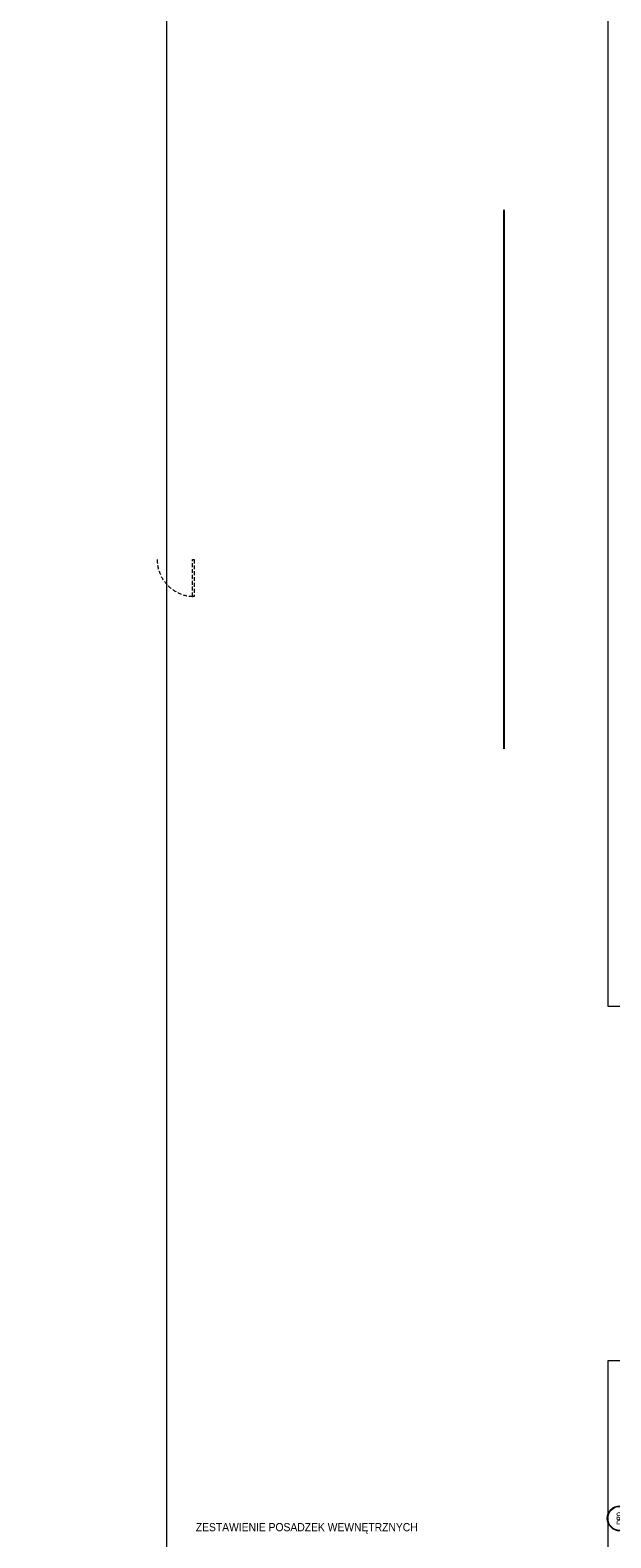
# Model space of a CAD drawing. Header units: millimetres. Extents: x 28291 to 177760, y -399809 to -170937.
# Tile 87 of 256: x 47157 to 48572, y -197546 to -193876. Entities that reach past the tile are written whole.
import ezdxf
from ezdxf.enums import TextEntityAlignment as Align

# ---------------------------------------------------------------- set-up
doc = ezdxf.new("R2010")
doc.units = ezdxf.units.MM
doc.linetypes.add('CARKOVANA', pattern=[7.5, 5, -2.5])
doc.linetypes.add('HIDDEN2', pattern=[4.7625, 3.175, -1.5875])
doc.layers.get('0').update_dxf_attribs({"lineweight": 0})
for name, color, linetype, lineweight in [('!! 0_ Istn-sciany', 3, 'Continuous', 30), ('!! 2_LEGENDA', 250, 'Continuous', 13), ('0-osie-tx', 66, 'Continuous', 9), ('Dimension (ISO)', 7, 'Continuous', 25)]:
    doc.layers.add(name, color=color, linetype=linetype, lineweight=lineweight)
doc.layers.add('!! 0_ramki', color=66, linetype='Continuous', lineweight=9, plot=False)
doc.layers.add('!! 1_ widok', color=4, linetype='Continuous')
doc.layers.add('!! 1_Wyburzenia', color=252, linetype='CARKOVANA', lineweight=13, true_color=0x696969)
doc.styles.add('ARIAL', font='tahoma.ttf')
doc.styles.add('Note Text (ISO)', font='tahoma.ttf')
doc.styles.add('TAHOMA', font='tahoma.ttf')
doc.dimstyles.new('Default (ISO)', dxfattribs={"dimscale": 5, "dimtxt": 5, "dimasz": 5, "dimexe": 3.175, "dimexo": 0, "dimgap": 0.762, "dimtad": 1, "dimdec": 0, "dimrnd": 1e-08, "dimzin": 0, "dimtxsty": 'Note Text (ISO)', "dimcen": 0.09, "dimdle": 10, "dimclrd": 256, "dimclre": 256, "dimclrt": 256, "dimazin": 0, "dimtfac": 0.70104, "dimtmove": 0, "dimatfit": 3, "dimfxl": 1, "dimtolj": 1, "dimtzin": 0, "dimlwd": -1, "dimlwe": -1, "dimarcsym": 0})

# ---------------------------------------------------------------- blocks, each defined once
blk = doc.blocks.new('*U80')
h = blk.add_hatch(color=256)
edge = h.paths.add_edge_path()
edge.add_arc((0, 0), 30.6, 0, 360)
edge = h.paths.add_edge_path(flags=17)
edge.add_arc((0, 0), 29.4, 0, 360)
for radius in [30.6, 29.4]:
    blk.add_circle((0, 0), radius)
at = {"style": 'TAHOMA', "flags": 8}
blk.add_attdef('ANSICHTSNUMMER', text='', height=16, dxfattribs=at).set_placement((0, 0), align=Align.MIDDLE_CENTER)
blk = doc.blocks.new('BLOK OSI')
at = {"layer": '0-osie-tx'}
ref = blk.add_blockref('*U80', (48593.70568, -197562.0883), dxfattribs=dict(at, rotation=270))
ref.add_attrib('ANSICHTSNUMMER', '8', dxfattribs={"layer": '0', "height": 16, "rotation": 90, "style": 'TAHOMA', "flags": 8}).set_placement((48593.70568, -197562.0883), align=Align.MIDDLE_CENTER)
ref = blk.add_blockref('*U80', (48593.70568, -197562.0883), dxfattribs=dict(at, rotation=270))
ref.add_attrib('ANSICHTSNUMMER', 'D/9', dxfattribs={"layer": '0', "height": 16, "rotation": 90, "style": 'TAHOMA', "flags": 8}).set_placement((48593.70568, -197562.0883), align=Align.MIDDLE_CENTER)
blk = doc.blocks.new('*D1405')
at = {"layer": 'DEFPOINTS', "color": 0, "transparency": 16777216}
for p in [(-690, 120), (510, 120), (510, 19)]:
    blk.add_point(p, dxfattribs=at)
at = {"layer": 'Dimension (ISO)', "transparency": 16777216}
for p, q in [((-690, 120), (-690, 3)), ((-665, 19), (485, 19)), ((510, 120), (510, 3))]:
    blk.add_line(p, q, dxfattribs=at)
for points in [[(-665, 23), (-665, 15), (-690, 19)], [(485, 23), (485, 15), (510, 19)]]:
    blk.add_solid(points, dxfattribs=at)
at = {"layer": 'Dimension (ISO)', "lineweight": 9, "transparency": 16777216, "insert": (-161, 49), "char_height": 25, "attachment_point": 1, "style": 'Note Text (ISO)'}
blk.add_mtext('\\A1;1200', dxfattribs=at)
blk = doc.blocks.new('A$C11ef928a')
at = {"layer": 'Dimension (ISO)', "lineweight": 9}
dim = blk.add_linear_dim(base=(510.2, 18.8), p1=(-689.8, 120.2), p2=(510.2, 120.2), angle=180, dimstyle='Default (ISO)', override={"dimdec": 0, "dimlfac": 1, "dimtp": 0, "dimtm": 0, "dimtdec": 2, "dimtofl": 0, "dimatfit": 1}, dxfattribs=at)
dim.commit()
dim.dimension.update_dxf_attribs({"geometry": '*D1405', "text_midpoint": (-125.7, 18.8), "dimtype": 128})

msp = doc.modelspace()

# ---------------------------------------------------------------- linework, layer by layer
at = {"layer": '!! 0_ramki'}
for points in [[(48565.42916, -193282.57641), (52765.42916, -193282.57641), (52765.42916, -196252.57641), (48565.42916, -196252.57641)], [(45142.29781, -193459.491), (47489.33396, -193459.491), (47489.33396, -200343.15805), (45142.29781, -200343.15805)], [(48565.42916, -197114.84055), (52765.42916, -197114.84055), (52765.42916, -200084.84055), (48565.42916, -200084.84055)]]:
    msp.add_lwpolyline(points, close=True, dxfattribs=at)
at = {"layer": '!! 1_ widok'}
msp.add_lwpolyline([(48311.53696, -195625.5883), (48311.53696, -194313.5883)], dxfattribs=at)
at = {"layer": '!! 1_Wyburzenia', "linetype": 'HIDDEN2', "ltscale": 3}
msp.add_lwpolyline([(47552.21802, -195254.5883), (47552.21802, -195164.5883), (47556.21802, -195164.5883), (47556.21802, -195254.5883)], close=True, dxfattribs=at)
msp.add_arc((47556.21802, -195164.5883), 90, 180.00000004, 270.00000004, dxfattribs=at)

# ---------------------------------------------------------------- block references
at = {"layer": '!! 0_ Istn-sciany'}
msp.add_blockref('BLOK OSI', (0, 63), dxfattribs=at)
at = {"xscale": -0.1, "yscale": 0.1, "zscale": 0.1, "rotation": 90}
msp.add_blockref('A$C11ef928a', (82225.12684, -195364.3052), dxfattribs=at)

# ---------------------------------------------------------------- texts
at = {"layer": '!! 2_LEGENDA', "ltscale": 100, "insert": (47560.42916, -197510.33912), "char_height": 20, "attachment_point": 1, "style": 'ARIAL'}
msp.add_mtext('{\\fArial|b0|i0|c238|p34;\\W0.9;ZESTAWIENIE POSADZEK WEWNĘTRZNYCH}', dxfattribs=at)

doc.saveas('drawing.dxf')
